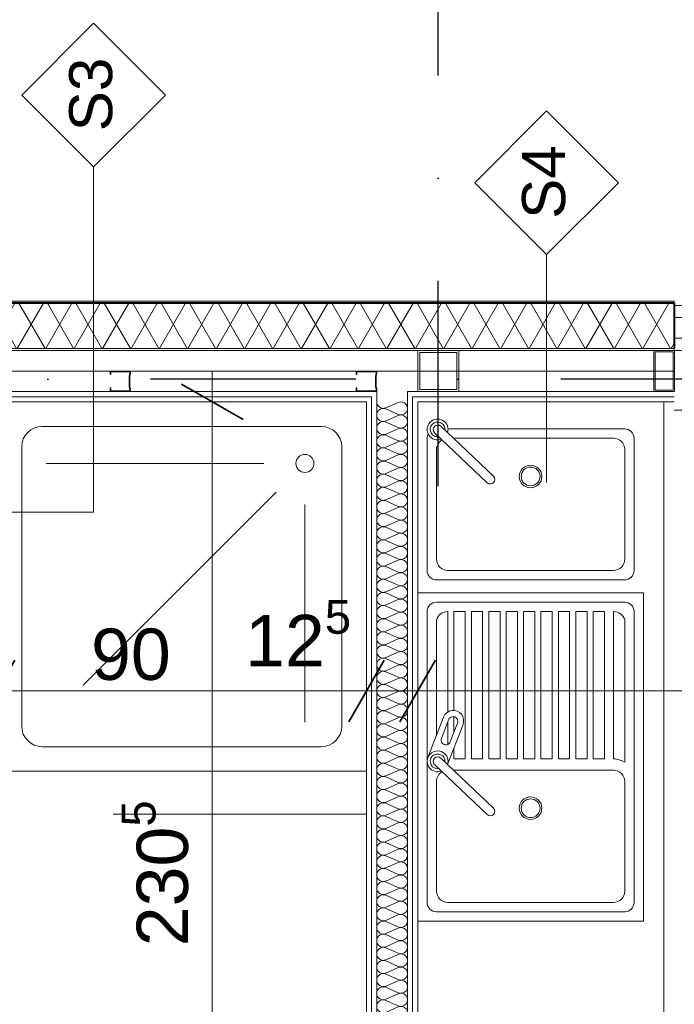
# Model space of a CAD drawing. Header units: millimetres. Extents: x 2016045 to 2079203, y -1576958 to -1542749.
# Tile 101 of 109: x 2035407 to 2037002, y -1553983 to -1551585. Entities that reach past the tile are written whole.
import ezdxf

# ---------------------------------------------------------------- set-up
doc = ezdxf.new("R2010")
doc.units = ezdxf.units.MM
doc.header["$MEASUREMENT"] = 0
doc.linetypes.add('OSIE', pattern=[1000, 500, -250, 0, -250])
for name, color, linetype, lineweight, true_color in [('a___przekrojowa___0.5_Nr_pióra__160', 7, 'Continuous', 20, 0x020602), ('drzwi_Nr_pióra__30', 7, 'Continuous', 13, 0x0322fc), ('Linie PT_Nr_pióra__13', 7, 'Continuous', 5, 0xb6b6b6), ('MEBLE PKN_Nr_pióra__12', 7, 'Continuous', 5, 0x9f9f9f), ('OSIE_Nr_pióra__2', 7, 'Continuous', 25, 0x0322fc), ('Wymiarowanie_Nr_pióra__3', 7, 'Continuous', 35, 0x008200), ('Wyposazenie Wew - Urzadzenia Sanitarne_Nr_pióra__12', 7, 'Continuous', 5, 0x9f9f9f)]:
    doc.layers.add(name, color=color, linetype=linetype, lineweight=lineweight, true_color=true_color)
for name, color, linetype, lineweight in [('Budowlane - Opisy_Nr_pióra__1', 7, 'Continuous', 0), ('Budowlane - Opisy_Nr_pióra__7', 7, 'Continuous', 13), ('Budowlane - Sciany Wew_Nr_pióra__251', 94, 'Continuous', 20), ('Budowlane - Sciany Zew_Nr_pióra__7', 7, 'Continuous', 13), ('Konstrukcja - podkonstrukcja pod panele - belki_Nr_pióra__7', 7, 'Continuous', 13), ('Konstrukcja - scian dzialowych_Nr_pióra__7', 7, 'Continuous', 13), ('MEBLE PKN_Nr_pióra__6', 8, 'Continuous', 0), ('Wymiarowanie_Nr_pióra__1', 7, 'Continuous', 0), ('Wyposazenie Wew - Urzadzenia Sanitarne_Nr_pióra__6', 8, 'Continuous', 0), ('Ściany zewnętrzne_Nr_pióra__1', 7, 'Continuous', 0), ('Ściany zewnętrzne_Nr_pióra__5', 7, 'Continuous', 40), ('Ściany_Nr_pióra__51', 5, 'Continuous', 13)]:
    doc.layers.add(name, color=color, linetype=linetype, lineweight=lineweight)
doc.layers.add('Wymiarowanie', color=7, linetype='Continuous')
doc.layers.add('Ściany zewnętrzne', color=7, linetype='Continuous')
doc.styles.add('GENERATED_STYLE_1', font='arial.ttf')
doc.linetypes.add('Fala', pattern='A,0,[2,A1 - Zamość - pawilon - rzut parteru1.Shx,S=0.793651,R=0,X=0,Y=0],-100,0', length=100)
doc.dimstyles.new('GENERATED_STYLE__1', dxfattribs={"dimtxt": 125, "dimasz": 114, "dimexe": 0.18, "dimexo": 0, "dimgap": 0.09, "dimtad": 1, "dimtih": 1, "dimtoh": 1, "dimdec": 0, "dimlfac": 0.1, "dimzin": 0, "dimdsep": 46, "dimtxsty": 'GENERATED_STYLE_1', "dimblk": 'ARROWHEAD_2', "dimblk1": 'ARROWHEAD_2', "dimblk2": 'ARROWHEAD_2', "dimcen": 0.09, "dimclrd": 7, "dimclre": 7, "dimclrt": 7, "dimadec": 4, "dimazin": 0, "dimtfac": 1, "dimtdec": 4, "dimtmove": 0, "dimatfit": 3, "dimfxl": 0, "dimtolj": 1, "dimtzin": 0, "dimarcsym": 0})
doc.dimstyles.new('GENERATED_STYLE__2', dxfattribs={"dimtxt": 125, "dimasz": 114, "dimexe": 0.18, "dimexo": 0, "dimgap": 0.09, "dimtad": 1, "dimdec": 0, "dimlfac": 0.1, "dimzin": 0, "dimdsep": 46, "dimtxsty": 'GENERATED_STYLE_1', "dimblk": 'ARROWHEAD_2', "dimblk1": 'ARROWHEAD_2', "dimblk2": 'ARROWHEAD_2', "dimcen": 0.09, "dimclrd": 7, "dimclre": 7, "dimclrt": 7, "dimadec": 4, "dimazin": 0, "dimtfac": 1, "dimtdec": 4, "dimtmove": 2, "dimatfit": 3, "dimfxl": 0, "dimtolj": 1, "dimtzin": 0, "dimarcsym": 0})
doc.dimstyles.new('GENERATED_STYLE__3', dxfattribs={"dimtxt": 125, "dimasz": 114, "dimexe": 0.18, "dimexo": 0, "dimgap": 0.09, "dimtad": 1, "dimdec": 0, "dimlfac": 0.1, "dimzin": 0, "dimdsep": 46, "dimtxsty": 'GENERATED_STYLE_1', "dimblk": 'ARROWHEAD_2', "dimblk1": 'ARROWHEAD_2', "dimblk2": 'ARROWHEAD_2', "dimcen": 0.09, "dimclrd": 7, "dimclre": 7, "dimclrt": 7, "dimadec": 4, "dimazin": 0, "dimtfac": 1, "dimtdec": 4, "dimtmove": 0, "dimatfit": 3, "dimfxl": 0, "dimtolj": 1, "dimtzin": 0, "dimarcsym": 0})

# ---------------------------------------------------------------- blocks, each defined once
blk = doc.blocks.new('Izolacja cieplna 18_4')
at = {"layer": 'Linie PT_Nr_pióra__13', "linetype": 'Continuous'}
for p, q in [((1.3, 52.7), (14.7, 22.3)), ((17.4, 22.3), (30.7, 52.7)), ((33.4, 52.7), (46.7, 22.3)), ((49.4, 22.3), (62.7, 52.7)), ((65.4, 52.7), (78.7, 22.3)), ((81.4, 22.3), (94.7, 52.7)), ((97.4, 52.7), (110.7, 22.3)), ((113.4, 22.3), (126.7, 52.7)), ((129.4, 52.7), (142.7, 22.3)), ((145.4, 22.3), (158.7, 52.7)), ((161.4, 52.7), (174.7, 22.3)), ((177.4, 22.3), (190.7, 52.7)), ((193.4, 52.7), (206.7, 22.3)), ((209.4, 22.3), (222.8, 52.7)), ((225.4, 52.7), (238.8, 22.3)), ((241.4, 22.3), (254.8, 52.7)), ((257.5, 52.7), (270.8, 22.3)), ((273.5, 22.3), (286.8, 52.7)), ((289.5, 52.7), (302.8, 22.3)), ((305.5, 22.3), (318.8, 52.7)), ((321.5, 52.7), (334.8, 22.3)), ((337.5, 22.3), (350.8, 52.7)), ((353.5, 52.7), (366.8, 22.3)), ((369.5, 22.3), (382.8, 52.7)), ((385.5, 52.7), (398.8, 22.3)), ((401.5, 22.3), (414.8, 52.7)), ((417.5, 52.7), (430.8, 22.3)), ((433.5, 22.3), (446.8, 52.7)), ((449.5, 52.7), (462.9, 22.3)), ((465.5, 22.3), (478.9, 52.7)), ((481.6, 52.7), (494.9, 22.3)), ((497.6, 22.3), (510.9, 52.7)), ((513.6, 52.7), (526.9, 22.3)), ((529.6, 22.3), (542.9, 52.7)), ((545.6, 52.7), (558.9, 22.3)), ((561.6, 22.3), (574.9, 52.7)), ((577.6, 52.7), (590.9, 22.3)), ((593.6, 22.3), (606.9, 52.7)), ((609.6, 52.7), (622.9, 22.3)), ((625.6, 22.3), (638.9, 52.7)), ((641.6, 52.7), (654.9, 22.3)), ((657.6, 22.3), (670.9, 52.7)), ((673.6, 52.7), (687, 22.3)), ((689.6, 22.3), (703, 52.7)), ((705.7, 52.7), (719, 22.3)), ((721.7, 22.3), (735, 52.7)), ((737.7, 52.7), (751, 22.3)), ((753.7, 22.3), (767, 52.7)), ((769.7, 52.7), (783, 22.3)), ((785.7, 22.3), (799, 52.7)), ((801.7, 52.7), (815, 22.3)), ((817.7, 22.3), (831, 52.7)), ((833.7, 52.7), (847, 22.3)), ((849.7, 22.3), (863, 52.7)), ((865.7, 52.7), (879, 22.3)), ((881.7, 22.3), (895, 52.7)), ((897.7, 52.7), (911.1, 22.3)), ((913.7, 22.3), (927.1, 52.7)), ((929.7, 52.7), (943.1, 22.3)), ((945.8, 22.3), (959.1, 52.7)), ((961.8, 52.7), (975.1, 22.3)), ((977.8, 22.3), (991.1, 52.7)), ((993.8, 52.7), (1007.1, 22.3)), ((1009.8, 22.3), (1023.1, 52.7)), ((1025.8, 52.7), (1039.1, 22.3)), ((1041.8, 22.3), (1055.1, 52.7)), ((1057.8, 52.7), (1071.1, 22.3)), ((1073.8, 22.3), (1087.1, 52.7)), ((1089.8, 52.7), (1103.1, 22.3)), ((1105.8, 22.3), (1119.1, 52.7)), ((1121.8, 52.7), (1135.1, 22.3)), ((1137.8, 22.3), (1151.2, 52.7)), ((1153.8, 52.7), (1167.2, 22.3)), ((1169.9, 22.3), (1183.2, 52.7)), ((1185.9, 52.7), (1199.2, 22.3)), ((1201.9, 22.3), (1215.2, 52.7)), ((1217.9, 52.7), (1231.2, 22.3)), ((1233.9, 22.3), (1247.2, 52.7)), ((1249.9, 52.7), (1263.2, 22.3)), ((1265.9, 22.3), (1279.2, 52.7)), ((1281.9, 52.7), (1295.2, 22.3)), ((1297.9, 22.3), (1311.2, 52.7)), ((1313.9, 52.7), (1327.2, 22.3)), ((1329.9, 22.3), (1343.2, 52.7)), ((1345.9, 52.7), (1359.2, 22.3)), ((1361.9, 22.3), (1375.3, 52.7)), ((1377.9, 52.7), (1391.3, 22.3)), ((1393.9, 22.3), (1407.3, 52.7)), ((1410, 52.7), (1423.3, 22.3)), ((1426, 22.3), (1439.3, 52.7)), ((1442, 52.7), (1455.3, 22.3)), ((1458, 22.3), (1471.3, 52.7)), ((1474, 52.7), (1487.3, 22.3)), ((1490, 22.3), (1503.3, 52.7)), ((1506, 52.7), (1519.3, 22.3)), ((1522, 22.3), (1535.3, 52.7)), ((1538, 52.7), (1551.3, 22.3)), ((1554, 22.3), (1567.3, 52.7)), ((1570, 52.7), (1583.3, 22.3)), ((1586, 22.3), (1599.3, 52.7)), ((1602, 52.7), (1615.4, 22.3)), ((1618, 22.3), (1631.4, 52.7)), ((1634.1, 52.7), (1647.4, 22.3)), ((1650.1, 22.3), (1663.4, 52.7)), ((1666.1, 52.7), (1679.4, 22.3)), ((1682.1, 22.3), (1695.4, 52.7)), ((1698.1, 52.7), (1711.4, 22.3)), ((1714.1, 22.3), (1727.4, 52.7)), ((1730.1, 52.7), (1743.4, 22.3)), ((1746.1, 22.3), (1759.4, 52.7)), ((1762.1, 52.7), (1775.4, 22.3)), ((1778.1, 22.3), (1791.4, 52.7)), ((1794.1, 52.7), (1807.4, 22.3)), ((1810.1, 22.3), (1823.4, 52.7)), ((1826.1, 52.7), (1839.5, 22.3)), ((1842.1, 22.3), (1855.5, 52.7)), ((1858.2, 52.7), (1871.5, 22.3)), ((1874.2, 22.3), (1887.5, 52.7)), ((1890.2, 52.7), (1903.5, 22.3)), ((1906.2, 22.3), (1919.5, 52.7)), ((1922.2, 52.7), (1935.5, 22.3)), ((1938.2, 22.3), (1951.5, 52.7)), ((1954.2, 52.7), (1967.5, 22.3)), ((1970.2, 22.3), (1983.5, 52.7)), ((1986.2, 52.7), (1999.5, 22.3)), ((2002.2, 22.3), (2015.5, 52.7)), ((2018.2, 52.7), (2031.5, 22.3)), ((2034.2, 22.3), (2047.5, 52.7)), ((2050.2, 52.7), (2063.6, 22.3)), ((2066.2, 22.3), (2079.6, 52.7)), ((2082.2, 52.7), (2095.6, 22.3)), ((2098.3, 22.3), (2111.6, 52.7)), ((2114.3, 52.7), (2127.6, 22.3)), ((2130.3, 22.3), (2143.6, 52.7)), ((2146.3, 52.7), (2159.6, 22.3)), ((2162.3, 22.3), (2175.6, 52.7)), ((2178.3, 52.7), (2191.6, 22.3)), ((2194.3, 22.3), (2207.6, 52.7)), ((2210.3, 52.7), (2223.6, 22.3)), ((2226.3, 22.3), (2239.6, 52.7)), ((2242.3, 52.7), (2255.6, 22.3)), ((2258.3, 22.3), (2271.6, 52.7)), ((2274.3, 52.7), (2287.6, 22.3)), ((2290.3, 22.3), (2303.7, 52.7))]:
    blk.add_line(p, q, dxfattribs=at)
for centre, start_param, end_param in [((16, 59.1), 4.299595, 8.266775), ((48, 59.1), 4.299595, 8.266775), ((80, 59.1), 4.299595, 8.266775), ((112, 59.1), 4.299595, 8.266775), ((144.1, 59.1), 4.299595, 8.266775), ((176.1, 59.1), 4.299595, 8.266775), ((208.1, 59.1), 4.299595, 8.266775), ((240.1, 59.1), 4.299595, 8.266775), ((272.1, 59.1), 4.299595, 8.266775), ((304.1, 59.1), 4.299595, 8.266775), ((336.1, 59.1), 4.299595, 8.266775), ((368.2, 59.1), 4.299595, 8.266775), ((400.2, 59.1), 4.299595, 8.266775), ((432.2, 59.1), 4.299595, 8.266775), ((464.2, 59.1), 4.299595, 8.266775), ((496.2, 59.1), 4.299595, 8.266775), ((528.2, 59.1), 4.299595, 8.266775), ((560.2, 59.1), 4.299595, 8.266775), ((592.3, 59.1), 4.299595, 8.266775), ((624.3, 59.1), 4.299595, 8.266775), ((656.3, 59.1), 4.299595, 8.266775), ((688.3, 59.1), 4.299595, 8.266775), ((720.3, 59.1), 4.299595, 8.266775), ((752.3, 59.1), 4.299595, 8.266775), ((784.3, 59.1), 4.299595, 8.266775), ((816.4, 59.1), 4.299595, 8.266775), ((848.4, 59.1), 4.299595, 8.266775), ((880.4, 59.1), 4.299595, 8.266775), ((912.4, 59.1), 4.299595, 8.266775), ((944.4, 59.1), 4.299595, 8.266775), ((976.4, 59.1), 4.299595, 8.266775), ((1008.4, 59.1), 4.299595, 8.266775), ((1040.5, 59.1), 4.299595, 8.266775), ((1072.5, 59.1), 4.299595, 8.266775), ((1104.5, 59.1), 4.299595, 8.266775), ((1136.5, 59.1), 4.299595, 8.266775), ((1168.5, 59.1), 4.299595, 8.266775), ((1200.5, 59.1), 4.299595, 8.266775), ((1232.5, 59.1), 4.299595, 8.266775), ((1264.5, 59.1), 4.299595, 8.266775), ((1296.6, 59.1), 4.299595, 8.266775), ((1328.6, 59.1), 4.299595, 8.266775), ((1360.6, 59.1), 4.299595, 8.266775), ((1392.6, 59.1), 4.299595, 8.266775), ((1424.6, 59.1), 4.299595, 8.266775), ((1456.6, 59.1), 4.299595, 8.266775), ((1488.6, 59.1), 4.299595, 8.266775), ((1520.7, 59.1), 4.299595, 8.266775), ((1552.7, 59.1), 4.299595, 8.266775), ((1584.7, 59.1), 4.299595, 8.266775), ((1616.7, 59.1), 4.299595, 8.266775), ((1648.7, 59.1), 4.299595, 8.266775), ((1680.7, 59.1), 4.299595, 8.266775), ((1712.7, 59.1), 4.299595, 8.266775), ((1744.8, 59.1), 4.299595, 8.266775), ((1776.8, 59.1), 4.299595, 8.266775), ((1808.8, 59.1), 4.299595, 8.266775), ((1840.8, 59.1), 4.299595, 8.266775), ((1872.8, 59.1), 4.299595, 8.266775), ((1904.8, 59.1), 4.299595, 8.266775), ((1936.8, 59.1), 4.299595, 8.266775), ((1968.9, 59.1), 4.299595, 8.266775), ((2000.9, 59.1), 4.299595, 8.266775), ((2032.9, 59.1), 4.299595, 8.266775), ((2064.9, 59.1), 4.299595, 8.266775), ((2096.9, 59.1), 4.299595, 8.266775), ((2128.9, 59.1), 4.299595, 8.266775), ((2160.9, 59.1), 4.299595, 8.266775), ((2193, 59.1), 4.299595, 8.266775), ((2225, 59.1), 4.299595, 8.266775), ((2257, 59.1), 4.299595, 8.266775), ((2289, 59.1), 4.299595, 8.266775), ((0, 16), 3.141593, 5.125182), ((32, 16), 1.158003, 3.141593), ((32, 16), 3.141593, 5.125182), ((64, 16), 1.158003, 3.141593), ((64, 16), 3.141593, 5.125182), ((96, 16), 1.158003, 3.141593), ((96, 16), 3.141593, 5.125182), ((128.1, 16), 1.158003, 3.141593), ((128.1, 16), 3.141593, 5.125182), ((160.1, 16), 1.158003, 3.141593), ((160.1, 16), 3.141593, 5.125182), ((192.1, 16), 1.158003, 3.141593), ((192.1, 16), 3.141593, 5.125182), ((224.1, 16), 1.158003, 3.141593), ((224.1, 16), 3.141593, 5.125182), ((256.1, 16), 1.158003, 3.141593), ((256.1, 16), 3.141593, 5.125182), ((288.1, 16), 1.158003, 3.141593), ((288.1, 16), 3.141593, 5.125182), ((320.1, 16), 1.158003, 3.141593), ((320.1, 16), 3.141593, 5.125182), ((352.2, 16), 1.158003, 3.141593), ((352.2, 16), 3.141593, 5.125182), ((384.2, 16), 1.158003, 3.141593), ((384.2, 16), 3.141593, 5.125182), ((416.2, 16), 1.158003, 3.141593), ((416.2, 16), 3.141593, 5.125182), ((448.2, 16), 1.158003, 3.141593), ((448.2, 16), 3.141593, 5.125182), ((480.2, 16), 1.158003, 3.141593), ((480.2, 16), 3.141593, 5.125182), ((512.2, 16), 1.158003, 3.141593), ((512.2, 16), 3.141593, 5.125182), ((544.2, 16), 1.158003, 3.141593), ((544.2, 16), 3.141593, 5.125182), ((576.2, 16), 1.158003, 3.141593), ((576.2, 16), 3.141593, 5.125182), ((608.3, 16), 1.158003, 3.141593), ((608.3, 16), 3.141593, 5.125182), ((640.3, 16), 1.158003, 3.141593), ((640.3, 16), 3.141593, 5.125182), ((672.3, 16), 1.158003, 3.141593), ((672.3, 16), 3.141593, 5.125182), ((704.3, 16), 1.158003, 3.141593), ((704.3, 16), 3.141593, 5.125182), ((736.3, 16), 1.158003, 3.141593), ((736.3, 16), 3.141593, 5.125182), ((768.3, 16), 1.158003, 3.141593), ((768.3, 16), 3.141593, 5.125182), ((800.3, 16), 1.158003, 3.141593), ((800.3, 16), 3.141593, 5.125182), ((832.4, 16), 1.158003, 3.141593), ((832.4, 16), 3.141593, 5.125182), ((864.4, 16), 1.158003, 3.141593), ((864.4, 16), 3.141593, 5.125182), ((896.4, 16), 1.158003, 3.141593), ((896.4, 16), 3.141593, 5.125182), ((928.4, 16), 1.158003, 3.141593), ((928.4, 16), 3.141593, 5.125182), ((960.4, 16), 1.158003, 3.141593), ((960.4, 16), 3.141593, 5.125182), ((992.4, 16), 1.158003, 3.141593), ((992.4, 16), 3.141593, 5.125182), ((1024.4, 16), 1.158003, 3.141593), ((1024.4, 16), 3.141593, 5.125182), ((1056.5, 16), 1.158003, 3.141593), ((1056.5, 16), 3.141593, 5.125182), ((1088.5, 16), 1.158003, 3.141593), ((1088.5, 16), 3.141593, 5.125182), ((1120.5, 16), 1.158003, 3.141593), ((1120.5, 16), 3.141593, 5.125182), ((1152.5, 16), 1.158003, 3.141593), ((1152.5, 16), 3.141593, 5.125182), ((1184.5, 16), 1.158003, 3.141593), ((1184.5, 16), 3.141593, 5.125182), ((1216.5, 16), 1.158003, 3.141593), ((1216.5, 16), 3.141593, 5.125182), ((1248.5, 16), 1.158003, 3.141593), ((1248.5, 16), 3.141593, 5.125182), ((1280.6, 16), 1.158003, 3.141593), ((1280.6, 16), 3.141593, 5.125182), ((1312.6, 16), 1.158003, 3.141593), ((1312.6, 16), 3.141593, 5.125182), ((1344.6, 16), 1.158003, 3.141593), ((1344.6, 16), 3.141593, 5.125182), ((1376.6, 16), 1.158003, 3.141593), ((1376.6, 16), 3.141593, 5.125182), ((1408.6, 16), 1.158003, 3.141593), ((1408.6, 16), 3.141593, 5.125182), ((1440.6, 16), 1.158003, 3.141593), ((1440.6, 16), 3.141593, 5.125182), ((1472.6, 16), 1.158003, 3.141593), ((1472.6, 16), 3.141593, 5.125182), ((1504.7, 16), 1.158003, 3.141593), ((1504.7, 16), 3.141593, 5.125182), ((1536.7, 16), 1.158003, 3.141593), ((1536.7, 16), 3.141593, 5.125182), ((1568.7, 16), 1.158003, 3.141593), ((1568.7, 16), 3.141593, 5.125182), ((1600.7, 16), 1.158003, 3.141593), ((1600.7, 16), 3.141593, 5.125182), ((1632.7, 16), 1.158003, 3.141593), ((1632.7, 16), 3.141593, 5.125182), ((1664.7, 16), 1.158003, 3.141593), ((1664.7, 16), 3.141593, 5.125182), ((1696.7, 16), 1.158003, 3.141593), ((1696.7, 16), 3.141593, 5.125182), ((1728.7, 16), 1.158003, 3.141593), ((1728.7, 16), 3.141593, 5.125182), ((1760.8, 16), 1.158003, 3.141593), ((1760.8, 16), 3.141593, 5.125182), ((1792.8, 16), 1.158003, 3.141593), ((1792.8, 16), 3.141593, 5.125182), ((1824.8, 16), 1.158003, 3.141593), ((1824.8, 16), 3.141593, 5.125182), ((1856.8, 16), 1.158003, 3.141593), ((1856.8, 16), 3.141593, 5.125182), ((1888.8, 16), 1.158003, 3.141593), ((1888.8, 16), 3.141593, 5.125182), ((1920.8, 16), 1.158003, 3.141593), ((1920.8, 16), 3.141593, 5.125182), ((1952.8, 16), 1.158003, 3.141593), ((1952.8, 16), 3.141593, 5.125182), ((1984.9, 16), 1.158003, 3.141593), ((1984.9, 16), 3.141593, 5.125182), ((2016.9, 16), 1.158003, 3.141593), ((2016.9, 16), 3.141593, 5.125182), ((2048.9, 16), 1.158003, 3.141593), ((2048.9, 16), 3.141593, 5.125182), ((2080.9, 16), 1.158003, 3.141593), ((2080.9, 16), 3.141593, 5.125182), ((2112.9, 16), 1.158003, 3.141593), ((2112.9, 16), 3.141593, 5.125182), ((2144.9, 16), 1.158003, 3.141593), ((2144.9, 16), 3.141593, 5.125182), ((2176.9, 16), 1.158003, 3.141593), ((2176.9, 16), 3.141593, 5.125182), ((2209, 16), 1.158003, 3.141593), ((2209, 16), 3.141593, 5.125182), ((2241, 16), 1.158003, 3.141593), ((2241, 16), 3.141593, 5.125182), ((2273, 16), 1.158003, 3.141593), ((2273, 16), 3.141593, 5.125182), ((2305, 16), 1.158003, 3.141593)]:
    blk.add_ellipse(centre, major_axis=(0, 16), ratio=0.996496, start_param=start_param, end_param=end_param, dxfattribs=at)
blk = doc.blocks.new('Ściana_40', base_point=(2037001.4, -1552390.9))
at = {"layer": 'Ściany zewnętrzne', "linetype": 'Continuous', "lineweight": 0, "true_color": 0x000000}
h = blk.add_hatch(dxfattribs=at)
h.set_pattern_fill('izolacja_miękka', color=18, style=0, pattern_type=2)
h.set_pattern_definition([(60, (1682719.62, -1237567.41), (-51.961524, 30), []), (120, (1682719.62, -1237567.41), (51.961524, 30), [])])
h.paths.add_polyline_path([(2037001.4, -1552275.9), (2033179.1, -1552275.9), (2033179.1, -1552385.9), (2037001.4, -1552385.9)])
at = {"layer": 'Ściany zewnętrzne_Nr_pióra__1', "linetype": 'Continuous'}
blk.add_line((2033179.1, -1552385.9), (2037001.4, -1552385.9), dxfattribs=at)
at = {"layer": 'Ściany zewnętrzne_Nr_pióra__1', "linetype": 'Continuous', "flags": 128}
for points in [[(2037001.4, -1552270.9), (2033179.1, -1552270.9)], [(2037001.4, -1552270.9), (2037001.4, -1552275.9)], [(2033179.1, -1552390.9), (2037001.4, -1552390.9)], [(2037001.4, -1552385.9), (2037001.4, -1552390.9)]]:
    blk.add_lwpolyline(points, dxfattribs=at)
at = {"layer": 'Ściany zewnętrzne_Nr_pióra__5', "linetype": 'Continuous'}
blk.add_line((2037001.4, -1552275.9), (2033179.1, -1552275.9), dxfattribs=at)
at = {"layer": 'Ściany zewnętrzne_Nr_pióra__5', "linetype": 'Continuous', "flags": 128}
blk.add_lwpolyline([(2037001.4, -1552275.9), (2037001.4, -1552385.9)], dxfattribs=at)
blk = doc.blocks.new('*D85', base_point=(1682719.6, -1237567.4))
at = {"layer": 'Wymiarowanie_Nr_pióra__1', "linetype": 'Continuous'}
for p, q in [((2035351.4, -1553332.5), (2035351.4, -1553107.5)), ((2036251.4, -1553332.5), (2036251.4, -1553107.5)), ((2035351.4, -1553220), (2036251.4, -1553220))]:
    blk.add_line(p, q, dxfattribs=at)
at = {"layer": 'Wymiarowanie_Nr_pióra__3', "linetype": 'Continuous'}
for p, q in [((2035394.7, -1553145), (2035308.1, -1553295)), ((2036294.7, -1553145), (2036208.1, -1553295))]:
    blk.add_line(p, q, dxfattribs=at)
at = {"layer": 'Wymiarowanie_Nr_pióra__1', "char_height": 125, "attachment_point": 7, "style": 'GENERATED_STYLE_1'}
for s, insert in [('\\A1;{\\fArial|b0|i0|c238|p38;12\\fArial|b0|i0|c238|p38;\\A1{\\H.66x;\\S5^  ;}}', (2035955.7, -1553196.4)), ('\\A1;{\\fArial|b0|i0|c238|p38;90}', (2035580.4, -1553195))]:
    blk.add_mtext(s, dxfattribs=dict(at, insert=insert))
blk = doc.blocks.new('ARROWHEAD_2')
at = {"color": 0, "linetype": 'Continuous', "lineweight": 0}
for p, q in [((-0.378, -0.655), (0.378, 0.655)), ((0, 0), (-1, 0))]:
    blk.add_line(p, q, dxfattribs=at)
blk = doc.blocks.new('*D86', base_point=(1682719.6, -1237567.4))
at = {"layer": 'Wymiarowanie_Nr_pióra__1', "linetype": 'Continuous'}
for p, q in [((2036251.4, -1553332.5), (2036251.4, -1553107.5)), ((2036376.4, -1553332.5), (2036376.4, -1553107.5)), ((2036251.4, -1553220), (2036376.4, -1553220))]:
    blk.add_line(p, q, dxfattribs=at)
at = {"layer": 'Wymiarowanie_Nr_pióra__3', "linetype": 'Continuous'}
for p, q in [((2036294.7, -1553145), (2036208.1, -1553295)), ((2036419.7, -1553145), (2036333.1, -1553295))]:
    blk.add_line(p, q, dxfattribs=at)
blk = doc.blocks.new('*D87', base_point=(1682719.6, -1237567.4))
at = {"layer": 'Wymiarowanie_Nr_pióra__1', "linetype": 'Continuous'}
for p, q in [((2036376.4, -1553332.5), (2036376.4, -1553107.5)), ((2038488.9, -1553332.5), (2038488.9, -1553107.5)), ((2036376.4, -1553220), (2038488.9, -1553220))]:
    blk.add_line(p, q, dxfattribs=at)
at = {"layer": 'Wymiarowanie_Nr_pióra__3', "linetype": 'Continuous'}
for p, q in [((2036419.7, -1553145), (2036333.1, -1553295)), ((2038532.2, -1553145), (2038445.6, -1553295))]:
    blk.add_line(p, q, dxfattribs=at)
at = {"layer": 'Wymiarowanie_Nr_pióra__1', "char_height": 125, "attachment_point": 7, "style": 'GENERATED_STYLE_1'}
for s, insert in [('\\A1;{\\fArial|b0|i0|c238|p38;211\\fArial|b0|i0|c238|p38;\\A1{\\H.66x;\\S5^  ;}}', (2037139.2, -1553196.4)), ('\\A1;{\\fArial|b0|i0|c238|p38;12\\fArial|b0|i0|c238|p38;\\A1{\\H.66x;\\S5^  ;}}', (2038193.2, -1553196.4))]:
    blk.add_mtext(s, dxfattribs=dict(at, insert=insert))
blk = doc.blocks.new('*D90', base_point=(1682719.6, -1237567.4))
at = {"layer": 'Wymiarowanie_Nr_pióra__1', "linetype": 'Continuous'}
for p, q in [((2033660.2, -1552455.1), (2033660.2, -1552528.4)), ((2033547.7, -1552528.4), (2033772.7, -1552528.4)), ((2033660.2, -1552528.4), (2033660.2, -1553820.9)), ((2033547.7, -1553820.9), (2033772.7, -1553820.9))]:
    blk.add_line(p, q, dxfattribs=at)
at = {"layer": 'Wymiarowanie_Nr_pióra__3', "linetype": 'Continuous'}
for p, q in [((2033735.2, -1552571.7), (2033585.2, -1552485.1)), ((2033735.2, -1553864.2), (2033585.2, -1553777.6))]:
    blk.add_line(p, q, dxfattribs=at)
at = {"layer": 'Wymiarowanie_Nr_pióra__1', "char_height": 125, "attachment_point": 7, "rotation": 90, "style": 'GENERATED_STYLE_1'}
for s, insert in [('\\A1;{\\fArial|b0|i0|c238|p38;129\\fArial|b0|i0|c238|p38;\\A1{\\H.66x;\\S5^  ;}}', (2033637.3, -1553220)), ('\\A1;{\\fArial|b0|i0|c238|p38;10}', (2033635.2, -1553777.6))]:
    blk.add_mtext(s, dxfattribs=dict(at, insert=insert))
blk = doc.blocks.new('*D104', base_point=(1682719.6, -1237567.4))
at = {"layer": 'Wymiarowanie_Nr_pióra__1', "linetype": 'Continuous'}
for p, q in [((2040886.1, -1552442.6), (2040886.1, -1552515.9)), ((2040773.6, -1552515.9), (2040998.6, -1552515.9)), ((2040886.1, -1552515.9), (2040886.1, -1555670.9)), ((2040773.6, -1555670.9), (2040998.6, -1555670.9))]:
    blk.add_line(p, q, dxfattribs=at)
at = {"layer": 'Wymiarowanie_Nr_pióra__3', "linetype": 'Continuous'}
for p, q in [((2040961.1, -1552559.2), (2040811.1, -1552472.6)), ((2040961.1, -1555714.2), (2040811.1, -1555627.6))]:
    blk.add_line(p, q, dxfattribs=at)
at = {"layer": 'Wymiarowanie_Nr_pióra__1', "char_height": 125, "attachment_point": 7, "rotation": 90, "style": 'GENERATED_STYLE_1'}
for s, insert in [('\\A1;{\\fArial|b0|i0|c238|p38;315\\fArial|b0|i0|c238|p38;\\A1{\\H.66x;\\S5^  ;}}', (2040863.2, -1554172.2)), ('\\A1;{\\fArial|b0|i0|c238|p38;10}', (2040861.1, -1555627.6))]:
    blk.add_mtext(s, dxfattribs=dict(at, insert=insert))
blk = doc.blocks.new('*D127', base_point=(1682719.6, -1237567.4))
at = {"layer": 'Wymiarowanie_Nr_pióra__1', "linetype": 'Continuous'}
for p, q in [((2044173.5, -1552460.9), (2043948.5, -1552460.9)), ((2044061, -1556060.9), (2044061, -1552460.9)), ((2044173.5, -1556060.9), (2043948.5, -1556060.9))]:
    blk.add_line(p, q, dxfattribs=at)
at = {"layer": 'Wymiarowanie_Nr_pióra__3', "linetype": 'Continuous'}
for p, q in [((2043986, -1552417.6), (2044136, -1552504.2)), ((2043986, -1556017.6), (2044136, -1556104.2))]:
    blk.add_line(p, q, dxfattribs=at)
at = {"layer": 'Wymiarowanie_Nr_pióra__1', "char_height": 125, "attachment_point": 7, "rotation": 90, "style": 'GENERATED_STYLE_1'}
for s, insert in [('\\A1;{\\fArial|b0|i0|c238|p38;19}', (2044036, -1552694)), ('\\A1;{\\fArial|b0|i0|c238|p38;360}', (2044036, -1554498.1))]:
    blk.add_mtext(s, dxfattribs=dict(at, insert=insert))
blk = doc.blocks.new('*D173', base_point=(1682719.6, -1237567.4))
at = {"layer": 'Wymiarowanie_Nr_pióra__1', "linetype": 'Continuous'}
for p, q in [((2033179.1, -1550330.6), (2033179.1, -1550105.6)), ((2037001.4, -1550330.6), (2037001.4, -1550105.6)), ((2033179.1, -1550218.1), (2037001.4, -1550218.1))]:
    blk.add_line(p, q, dxfattribs=at)
at = {"layer": 'Wymiarowanie_Nr_pióra__3', "linetype": 'Continuous'}
for p, q in [((2033222.4, -1550143.1), (2033135.8, -1550293.1)), ((2037044.7, -1550143.1), (2036958.1, -1550293.1))]:
    blk.add_line(p, q, dxfattribs=at)
at = {"layer": 'Wymiarowanie_Nr_pióra__1', "insert": (2034948, -1550193.1), "char_height": 125, "attachment_point": 7, "style": 'GENERATED_STYLE_1'}
blk.add_mtext('\\A1;{\\fArial|b0|i0|c238|p38;382}', dxfattribs=at)
blk = doc.blocks.new('*D174', base_point=(1682719.6, -1237567.4))
at = {"layer": 'Wymiarowanie_Nr_pióra__1', "linetype": 'Continuous'}
for p, q in [((2037001.4, -1550330.6), (2037001.4, -1550105.6)), ((2038271.5, -1550330.6), (2038271.5, -1550105.6)), ((2037001.4, -1550218.1), (2038271.5, -1550218.1))]:
    blk.add_line(p, q, dxfattribs=at)
at = {"layer": 'Wymiarowanie_Nr_pióra__3', "linetype": 'Continuous'}
for p, q in [((2037044.7, -1550143.1), (2036958.1, -1550293.1)), ((2038314.8, -1550143.1), (2038228.2, -1550293.1))]:
    blk.add_line(p, q, dxfattribs=at)
at = {"layer": 'Wymiarowanie_Nr_pióra__1', "insert": (2037494.1, -1550193.1), "char_height": 125, "attachment_point": 7, "style": 'GENERATED_STYLE_1'}
blk.add_mtext('\\A1;{\\fArial|b0|i0|c238|p38;127}', dxfattribs=at)
blk = doc.blocks.new('*D178', base_point=(1682719.6, -1237567.4))
at = {"layer": 'Wymiarowanie_Nr_pióra__1', "linetype": 'Continuous'}
for p, q in [((2023749.9, -1550080.6), (2023749.9, -1549855.6)), ((2041502.9, -1550080.6), (2041502.9, -1549855.6)), ((2023676.5, -1549968.1), (2023749.9, -1549968.1)), ((2023749.9, -1549968.1), (2041502.9, -1549968.1)), ((2041502.9, -1549968.1), (2041576.2, -1549968.1))]:
    blk.add_line(p, q, dxfattribs=at)
at = {"layer": 'Wymiarowanie_Nr_pióra__3', "linetype": 'Continuous'}
for p, q in [((2023793.2, -1549893.1), (2023706.6, -1550043.1)), ((2041459.6, -1550043.1), (2041546.2, -1549893.1))]:
    blk.add_line(p, q, dxfattribs=at)
at = {"layer": 'Wymiarowanie_Nr_pióra__1', "insert": (2032436.7, -1549943.1), "char_height": 125, "attachment_point": 7, "style": 'GENERATED_STYLE_1'}
blk.add_mtext('\\A1;{\\fArial|b0|i0|c238|p38;1776}', dxfattribs=at)
blk = doc.blocks.new('*D195', base_point=(1682719.6, -1237567.4))
at = {"layer": 'Wymiarowanie_Nr_pióra__1', "linetype": 'Continuous'}
for p, q in [((2035875.9, -1552515.9), (2035875.9, -1552442.6)), ((2035988.4, -1552515.9), (2035763.4, -1552515.9)), ((2035875.9, -1554820.9), (2035875.9, -1552515.9)), ((2035988.4, -1554820.9), (2035763.4, -1554820.9))]:
    blk.add_line(p, q, dxfattribs=at)
at = {"layer": 'Wymiarowanie_Nr_pióra__3', "linetype": 'Continuous'}
for p, q in [((2035950.9, -1552559.2), (2035800.9, -1552472.6)), ((2035800.9, -1554777.6), (2035950.9, -1554864.2))]:
    blk.add_line(p, q, dxfattribs=at)
at = {"layer": 'Wymiarowanie_Nr_pióra__1', "char_height": 125, "attachment_point": 7, "rotation": 90, "style": 'GENERATED_STYLE_1'}
for s, insert in [('\\A1;{\\fArial|b0|i0|c238|p38;230\\fArial|b0|i0|c238|p38;\\A1{\\H.66x;\\S5^  ;}}', (2035853, -1553842)), ('\\A1;{\\fArial|b0|i0|c238|p38;10}', (2035850.9, -1554771.5))]:
    blk.add_mtext(s, dxfattribs=dict(at, insert=insert))

msp = doc.modelspace()

# ---------------------------------------------------------------- linework, layer by layer
at = {"layer": 'a___przekrojowa___0.5_Nr_pióra__160', "linetype": 'Continuous', "flags": 128}
for points in [[(2036476.4, -1552390.9), (2036376.4, -1552390.9), (2036376.4, -1552490.9), (2036476.4, -1552490.9)], [(2036381.4, -1552485.9), (2036471.4, -1552485.9), (2036471.4, -1552395.9), (2036381.4, -1552395.9)], [(2036951.9, -1552490.9), (2037001.7, -1552490.9), (2037001.7, -1552390.9), (2036951.9, -1552390.9)], [(2036954.9, -1552393.9), (2036998.9, -1552393.9), (2036998.9, -1552487.9), (2036954.9, -1552487.9)]]:
    msp.add_lwpolyline(points, close=True, dxfattribs=at)
at = {"layer": 'Budowlane - Opisy_Nr_pióra__1', "linetype": 'Continuous'}
for p, q in [((2035586.6, -1551593.9), (2035411.6, -1551768.9)), ((2035761.6, -1551768.9), (2035586.6, -1551593.9)), ((2035411.6, -1551768.9), (2035586.6, -1551943.9)), ((2035586.6, -1551943.9), (2035761.6, -1551768.9)), ((2036690.4, -1551807.2), (2036515.4, -1551982.2)), ((2036865.4, -1551982.2), (2036690.4, -1551807.2)), ((2035586.6, -1551943.9), (2035586.6, -1552784.9)), ((2036515.4, -1551982.2), (2036690.4, -1552157.2)), ((2036690.4, -1552157.2), (2036865.4, -1551982.2)), ((2036690.4, -1552157.2), (2036690.4, -1552712.4)), ((2035586.6, -1552784.9), (2035177.3, -1552784.9))]:
    msp.add_line(p, q, dxfattribs=at)
at = {"layer": 'Budowlane - Sciany Wew_Nr_pióra__251', "linetype": 'Continuous'}
for p, q in [((2036276.4, -1552490.9), (2035326.4, -1552490.9)), ((2036263.9, -1552503.4), (2035326.4, -1552503.4)), ((2036263.9, -1552503.4), (2036263.9, -1554833.4)), ((2036276.4, -1552490.9), (2036276.4, -1554845.9)), ((2036351.4, -1554845.9), (2036351.4, -1552490.9)), ((2036951.9, -1552490.9), (2036351.4, -1552490.9)), ((2036363.9, -1554833.4), (2036363.9, -1552503.4)), ((2037001.4, -1552503.4), (2036363.9, -1552503.4))]:
    msp.add_line(p, q, dxfattribs=at)
at = {"layer": 'Budowlane - Sciany Zew_Nr_pióra__7', "linetype": 'Continuous'}
msp.add_line((2039451, -1552390.9), (2035851, -1552390.9), dxfattribs=at)
at = {"layer": 'drzwi_Nr_pióra__30', "linetype": 'Continuous'}
for p, q in [((2037001.4, -1552280.9), (2038201.4, -1552280.9)), ((2037001.4, -1552310.9), (2038201.4, -1552310.9)), ((2037001.4, -1552360.9), (2037026.4, -1552360.9)), ((2038201.4, -1552535.9), (2037001.4, -1552535.9))]:
    msp.add_line(p, q, dxfattribs=at)
at = {"layer": 'Konstrukcja - podkonstrukcja pod panele - belki_Nr_pióra__7', "linetype": 'Continuous'}
for p, q in [((2038766, -1552390.9), (2036466.7, -1552390.9)), ((2038766, -1552390.9), (2036466.7, -1552390.9)), ((2038766, -1552390.9), (2036466.7, -1552390.9)), ((2038776, -1552390.9), (2036476, -1552390.9))]:
    msp.add_line(p, q, dxfattribs=at)
at = {"layer": 'Konstrukcja - scian dzialowych_Nr_pióra__7', "linetype": 'Continuous'}
for p, q in [((2037001.7, -1552440.9), (2031651.7, -1552440.9)), ((2035676.7, -1552440.9), (2035626.7, -1552440.9)), ((2035626.7, -1552440.9), (2035626.7, -1552448.4)), ((2035626.7, -1552448.4), (2035627.2, -1552449)), ((2035627.2, -1552449), (2035627.9, -1552449)), ((2035627.9, -1552449), (2035628.4, -1552448.4)), ((2035628.4, -1552448.4), (2035628.4, -1552442.6)), ((2035628.4, -1552442.6), (2035675.1, -1552442.6)), ((2035675.1, -1552447.3), (2035673.1, -1552452.6)), ((2035673.1, -1552452.6), (2035673.1, -1552465.9)), ((2035674.7, -1552452.9), (2035676.7, -1552447.6)), ((2035674.7, -1552465.9), (2035674.7, -1552452.9)), ((2035675.1, -1552442.6), (2035675.1, -1552447.3)), ((2035676.7, -1552447.6), (2035676.7, -1552440.9)), ((2036276.7, -1552440.9), (2036226.7, -1552440.9)), ((2036226.7, -1552440.9), (2036226.7, -1552448.4)), ((2036226.7, -1552448.4), (2036227.2, -1552449)), ((2036227.2, -1552449), (2036227.9, -1552449)), ((2036227.9, -1552449), (2036228.4, -1552448.4)), ((2036228.4, -1552448.4), (2036228.4, -1552442.6)), ((2036228.4, -1552442.6), (2036275.1, -1552442.6)), ((2036275.1, -1552447.3), (2036273.1, -1552452.6)), ((2036273.1, -1552452.6), (2036273.1, -1552465.9)), ((2036274.7, -1552452.9), (2036276.7, -1552447.6)), ((2036274.7, -1552465.9), (2036274.7, -1552452.9)), ((2036275.1, -1552442.6), (2036275.1, -1552447.3)), ((2036276.7, -1552447.6), (2036276.7, -1552440.9)), ((2035673.1, -1552465.9), (2035673.1, -1552479.2)), ((2035673.1, -1552479.2), (2035675.1, -1552484.6)), ((2035674.7, -1552478.9), (2035674.7, -1552465.9)), ((2035676.7, -1552484.3), (2035674.7, -1552478.9)), ((2036273.1, -1552465.9), (2036273.1, -1552479.2)), ((2036273.1, -1552479.2), (2036275.1, -1552484.6)), ((2036274.7, -1552478.9), (2036274.7, -1552465.9)), ((2036276.7, -1552484.3), (2036274.7, -1552478.9)), ((2035627.2, -1552482.2), (2035626.7, -1552482.7)), ((2035626.7, -1552482.7), (2035626.7, -1552483.4)), ((2035626.7, -1552483.4), (2035626.7, -1552490.9)), ((2035626.7, -1552490.9), (2035676.7, -1552490.9)), ((2035627.9, -1552482.2), (2035627.2, -1552482.2)), ((2035628.4, -1552482.7), (2035627.9, -1552482.2)), ((2035628.4, -1552483.4), (2035628.4, -1552482.7)), ((2035628.4, -1552489.3), (2035628.4, -1552483.4)), ((2035675.1, -1552489.3), (2035628.4, -1552489.3)), ((2035675.1, -1552484.6), (2035675.1, -1552489.3)), ((2035676.7, -1552490.9), (2035676.7, -1552484.3)), ((2036227.2, -1552482.2), (2036226.7, -1552482.7)), ((2036226.7, -1552482.7), (2036226.7, -1552483.4)), ((2036226.7, -1552483.4), (2036226.7, -1552490.9)), ((2036226.7, -1552490.9), (2036276.7, -1552490.9)), ((2036227.9, -1552482.2), (2036227.2, -1552482.2)), ((2036228.4, -1552482.7), (2036227.9, -1552482.2)), ((2036228.4, -1552483.4), (2036228.4, -1552482.7)), ((2036228.4, -1552489.3), (2036228.4, -1552483.4)), ((2036275.1, -1552489.3), (2036228.4, -1552489.3)), ((2036275.1, -1552484.6), (2036275.1, -1552489.3)), ((2036276.7, -1552490.9), (2036276.7, -1552484.3))]:
    msp.add_line(p, q, dxfattribs=at)
at = {"layer": 'MEBLE PKN_Nr_pióra__12', "linetype": 'Continuous'}
for p, q in [((2036976.4, -1552515.9), (2036976.4, -1554820.9)), ((2036432.4, -1552575.4), (2036560.6, -1552697.2)), ((2036417.3, -1552591.3), (2036545.6, -1552713)), ((2036880.6, -1552581.8), (2036452.7, -1552581.8)), ((2036399.3, -1552926.8), (2036399.3, -1552604.7)), ((2036853.1, -1552604.7), (2036463.2, -1552604.7)), ((2036903.5, -1552604.7), (2036903.5, -1552926.8)), ((2036422.2, -1552899.3), (2036422.2, -1552632.2)), ((2036880.6, -1552632.2), (2036880.6, -1552899.3)), ((2036853.1, -1552926.8), (2036449.7, -1552926.8)), ((2036880.6, -1552949.7), (2036422.2, -1552949.7)), ((2036376.4, -1552980.9), (2036926.4, -1552980.9)), ((2036926.4, -1552980.9), (2036926.4, -1553780.9)), ((2036422.2, -1553003.9), (2036880.6, -1553003.9)), ((2036399.3, -1553735.1), (2036399.3, -1553026.8)), ((2036448.2, -1553026.8), (2036449.7, -1553026.8)), ((2036449.7, -1553271.2), (2036449.7, -1553026.8)), ((2036464.6, -1553026.8), (2036492.1, -1553026.8)), ((2036464.6, -1553267.5), (2036464.6, -1553026.8)), ((2036492.1, -1553385.7), (2036492.1, -1553026.8)), ((2036507, -1553026.8), (2036534.5, -1553026.8)), ((2036507, -1553385.7), (2036507, -1553026.8)), ((2036534.5, -1553385.7), (2036534.5, -1553026.8)), ((2036549.4, -1553026.8), (2036576.9, -1553026.8)), ((2036549.4, -1553385.7), (2036549.4, -1553026.8)), ((2036576.9, -1553385.7), (2036576.9, -1553026.8)), ((2036591.8, -1553026.8), (2036619.3, -1553026.8)), ((2036591.8, -1553385.7), (2036591.8, -1553026.8)), ((2036619.3, -1553385.7), (2036619.3, -1553026.8)), ((2036634.2, -1553026.8), (2036661.7, -1553026.8)), ((2036634.2, -1553385.7), (2036634.2, -1553026.8)), ((2036661.7, -1553385.7), (2036661.7, -1553026.8)), ((2036676.6, -1553026.8), (2036704.1, -1553026.8)), ((2036676.6, -1553385.7), (2036676.6, -1553026.8)), ((2036704.1, -1553385.7), (2036704.1, -1553026.8)), ((2036719, -1553026.8), (2036746.5, -1553026.8)), ((2036719, -1553385.7), (2036719, -1553026.8)), ((2036746.5, -1553385.7), (2036746.5, -1553026.8)), ((2036761.4, -1553026.8), (2036788.9, -1553026.8)), ((2036761.4, -1553385.7), (2036761.4, -1553026.8)), ((2036788.9, -1553385.7), (2036788.9, -1553026.8)), ((2036803.8, -1553026.8), (2036831.3, -1553026.8)), ((2036803.8, -1553385.7), (2036803.8, -1553026.8)), ((2036831.3, -1553385.7), (2036831.3, -1553026.8)), ((2036854.6, -1553026.8), (2036853.1, -1553026.8)), ((2036853.1, -1553385.7), (2036853.1, -1553026.8)), ((2036903.5, -1553026.8), (2036903.5, -1553735.1)), ((2036422.2, -1553327.9), (2036422.2, -1553046.9)), ((2036880.6, -1553393.9), (2036880.6, -1553046.9)), ((2036439.3, -1553283.7), (2036401.1, -1553382.5)), ((2036451.5, -1553290.2), (2036433.9, -1553335.7)), ((2036449.7, -1553350.5), (2036449.7, -1553294.8)), ((2036464.6, -1553321.2), (2036464.6, -1553282.9)), ((2036486.7, -1553302.1), (2036449.1, -1553399.6)), ((2036473.3, -1553298.6), (2036455.8, -1553344.1)), ((2036464.6, -1553385.7), (2036464.6, -1553359.3)), ((2036432.4, -1553383.7), (2036560.6, -1553505.5)), ((2036464.6, -1553385.7), (2036492.1, -1553385.7)), ((2036507, -1553385.7), (2036534.5, -1553385.7)), ((2036549.4, -1553385.7), (2036576.9, -1553385.7)), ((2036591.8, -1553385.7), (2036619.3, -1553385.7)), ((2036634.2, -1553385.7), (2036661.7, -1553385.7)), ((2036676.6, -1553385.7), (2036704.1, -1553385.7)), ((2036719, -1553385.7), (2036746.5, -1553385.7)), ((2036761.4, -1553385.7), (2036788.9, -1553385.7)), ((2036803.8, -1553385.7), (2036831.3, -1553385.7)), ((2036853.1, -1553385.7), (2036857.6, -1553385.7)), ((2036417.3, -1553399.6), (2036545.6, -1553521.3)), ((2036853.1, -1553413), (2036463.2, -1553413)), ((2036422.2, -1553707.6), (2036422.2, -1553440.5)), ((2036880.6, -1553440.5), (2036880.6, -1553707.6)), ((2036853.1, -1553735.1), (2036449.7, -1553735.1)), ((2036880.6, -1553758), (2036422.2, -1553758)), ((2036376.4, -1553780.9), (2036926.4, -1553780.9))]:
    msp.add_line(p, q, dxfattribs=at)
for radius in [27.5, 22.9]:
    msp.add_circle((2036651.4, -1553505.9), radius, dxfattribs=at)
for centre, radius, start, end in [((2036422.2, -1553026.8), 22.9, 90, 180), ((2036880.6, -1553026.8), 22.9, 0, 90), ((2036449, -1553054.6), 27.8, 88.4172, 165.8249), ((2036853.8, -1553054.6), 27.8, 14.1751, 91.5828), ((2036463, -1553292.9), 25.4, 338.8831, 158.8835), ((2036462.4, -1553294.4), 11.7, 338.8831, 158.8835), ((2036444.9, -1553339.9), 11.7, 158.8835, 338.8835), ((2036424.9, -1553391.7), 25.4, 341.9178, 291.0494), ((2036424.9, -1553391.7), 18, 353.7549, 279.2123), ((2036424.9, -1553391.7), 10.9, 46.4836, 226.4836), ((2036853.1, -1553436.1), 50.4, 56.9443, 90), ((2036853.1, -1553440.5), 27.5, 0, 90), ((2036449.7, -1553440.5), 27.5, 120.9154, 180), ((2036553.1, -1553513.4), 10.9, 226.4836, 46.4836), ((2036449.7, -1553707.6), 27.5, 180, 270), ((2036853.1, -1553707.6), 27.5, 270, 0), ((2036422.2, -1553735.1), 22.9, 180, 270), ((2036880.6, -1553735.1), 22.9, 270, 0)]:
    msp.add_arc(centre, radius, start, end, dxfattribs=at)
at = {"layer": 'MEBLE PKN_Nr_pióra__6', "linetype": 'Continuous'}
for radius in [27.5, 22.9]:
    msp.add_circle((2036651.4, -1552697.6), radius, dxfattribs=at)
for centre, radius, start, end in [((2036424.9, -1552583.3), 25.4, 341.9178, 291.0494), ((2036424.9, -1552583.3), 18, 353.7549, 279.2123), ((2036424.9, -1552583.3), 10.9, 46.4836, 226.4836), ((2036422.2, -1552604.7), 22.9, 152.7399, 180), ((2036880.6, -1552604.7), 22.9, 0, 90), ((2036449.7, -1552632.2), 27.5, 120.9154, 180), ((2036853.1, -1552632.2), 27.5, 0, 90), ((2036553.1, -1552705.1), 10.9, 226.4836, 46.4836), ((2036449.7, -1552899.3), 27.5, 180, 270), ((2036853.1, -1552899.3), 27.5, 270, 0), ((2036422.2, -1552926.8), 22.9, 180, 270), ((2036880.6, -1552926.8), 22.9, 270, 0)]:
    msp.add_arc(centre, radius, start, end, dxfattribs=at)
at = {"layer": 'OSIE_Nr_pióra__2', "linetype": 'OSIE'}
for p, q in [((2036426.2, -1552721.2), (2036426.2, -1549568.1)), ((2044226, -1552460.9), (2020876.3, -1552460.9))]:
    msp.add_line(p, q, dxfattribs=at)
at = {"layer": 'Wyposazenie Wew - Urzadzenia Sanitarne_Nr_pióra__12', "linetype": 'Continuous'}
for p, q in [((2036141.4, -1552575.9), (2035461.4, -1552575.9)), ((2035411.4, -1552625.9), (2035411.4, -1553305.9)), ((2036191.4, -1553305.9), (2036191.4, -1552625.9)), ((2036001.4, -1552665.9), (2035471.4, -1552665.9)), ((2036031.4, -1552735.9), (2035561.4, -1553205.9)), ((2036101.4, -1552765.9), (2036101.4, -1553295.9)), ((2035461.4, -1553355.9), (2036141.4, -1553355.9)), ((2035351.4, -1553415.9), (2036251.4, -1553415.9))]:
    msp.add_line(p, q, dxfattribs=at)
msp.add_circle((2036101.4, -1552665.9), 22, dxfattribs=at)
for centre, start, end in [((2035461.4, -1552625.9), 90, 180), ((2036141.4, -1552625.9), 0, 90), ((2035461.4, -1553305.9), 180, 270), ((2036141.4, -1553305.9), 270, 0)]:
    msp.add_arc(centre, 50, start, end, dxfattribs=at)
at = {"layer": 'Wyposazenie Wew - Urzadzenia Sanitarne_Nr_pióra__6', "linetype": 'Fala'}
msp.add_line((2035634.2, -1553520.4), (2036251.4, -1553520.4), dxfattribs=at)
at = {"layer": 'Ściany_Nr_pióra__51', "linetype": 'Continuous'}
for p, q in [((2036251.4, -1552515.9), (2035351.4, -1552515.9)), ((2036251.4, -1552515.9), (2036251.4, -1554820.9)), ((2036376.4, -1554820.9), (2036376.4, -1552515.9)), ((2036376.4, -1552515.9), (2037001.4, -1552515.9))]:
    msp.add_line(p, q, dxfattribs=at)

# ---------------------------------------------------------------- block references
at = {"layer": 'Linie PT_Nr_pióra__13', "linetype": 'Continuous', "xscale": -1, "zscale": 1000, "rotation": 270}
msp.add_blockref('Izolacja cieplna 18_4', (2036276.4, -1554820.9), dxfattribs=at)
at = {"layer": 'Ściany zewnętrzne'}
msp.add_blockref('Ściana_40', (2037001.4, -1552390.9), dxfattribs=at)

# ---------------------------------------------------------------- texts
at = {"layer": 'Budowlane - Opisy_Nr_pióra__7', "linetype": 'Continuous', "char_height": 105, "attachment_point": 7, "rotation": 90, "style": 'GENERATED_STYLE_1'}
for s, insert in [('\\A1;{\\fArial|b0|i0|c238|p38;S3}', (2035633.4, -1551857)), ('\\A1;{\\fArial|b0|i0|c238|p38;S4}', (2036737, -1552070.2))]:
    msp.add_mtext(s, dxfattribs=dict(at, insert=insert))

# ---------------------------------------------------------------- dimensions: what is measured, and where the dimension line sits
at = {"layer": 'Wymiarowanie', "linetype": 'Continuous'}
dim = msp.add_linear_dim(base=(2041502.9, -1549968.1), p1=(2023749.9, -1555870.9), p2=(2041502.9, -1552270.9), text='1776', dimstyle='GENERATED_STYLE__1', dxfattribs=at)
dim.commit()
dim.dimension.update_dxf_attribs({"geometry": '*D178', "text_midpoint": (2032626.4, -1549880.6), "dimtype": 160})
for base, p1, p2, picture, middle in [((2037001.4, -1550218.1), (2033179.1, -1552270.9), (2037001.4, -1552270.9), '*D173', (2035090.2, -1550130.6)), ((2038271.5, -1550218.1), (2037001.4, -1552270.9), (2038271.5, -1552270.9), '*D174', (2037636.4, -1550130.6)), ((2036251.4, -1553220), (2035351.4, -1553165.9), (2036251.4, -1553668.4), '*D85', (2035675.2, -1553132.5)), ((2038488.9, -1553220), (2036376.4, -1553668.4), (2038488.9, -1553674.7), '*D87', (2037400.3, -1553132.5)), ((2036376.3936139, -1553220.0128062), (2036251.3936139, -1553668.4416169), (2036376.3936139, -1553668.4416169), '*D86', (2036175.7237377, -1553132.5128062))]:
    dim = msp.add_linear_dim(base=base, p1=p1, p2=p2, dimstyle='GENERATED_STYLE__1', dxfattribs=at)
    dim.commit()
    dim.dimension.update_dxf_attribs({"geometry": picture, "text_midpoint": middle, "dimtype": 160})
for base, p1, p2, angle, dimstyle, picture, middle in [((2044061, -1552460.9), (2020826.3, -1556060.9), (2044226, -1552460.9), 90, 'GENERATED_STYLE__3', '*D127', (2043973.5, -1554355.8)), ((2040886.07789, -1555670.9416169), (2031776.3836139, -1552515.9416169), (2040788.8836139, -1555670.9416169), 270, 'GENERATED_STYLE__3', '*D104', (2040798.57789, -1553904.7440878)), ((2033660.2, -1553820.9), (2038920.1, -1552528.4), (2032951.4, -1553820.9), 270, 'GENERATED_STYLE__2', '*D90', (2033572.7, -1552952.6)), ((2035875.8950178, -1552515.9416169), (2036251.3936139, -1554820.9416169), (2036251.3936139, -1552515.9416169), 90, 'GENERATED_STYLE__3', '*D195', (2035788.3950178, -1553574.6016196))]:
    dim = msp.add_linear_dim(base=base, p1=p1, p2=p2, angle=angle, dimstyle=dimstyle, dxfattribs=at)
    dim.commit()
    dim.dimension.update_dxf_attribs({"geometry": picture, "text_midpoint": middle, "dimtype": 160, "text_rotation": 90})

doc.saveas('drawing.dxf')
